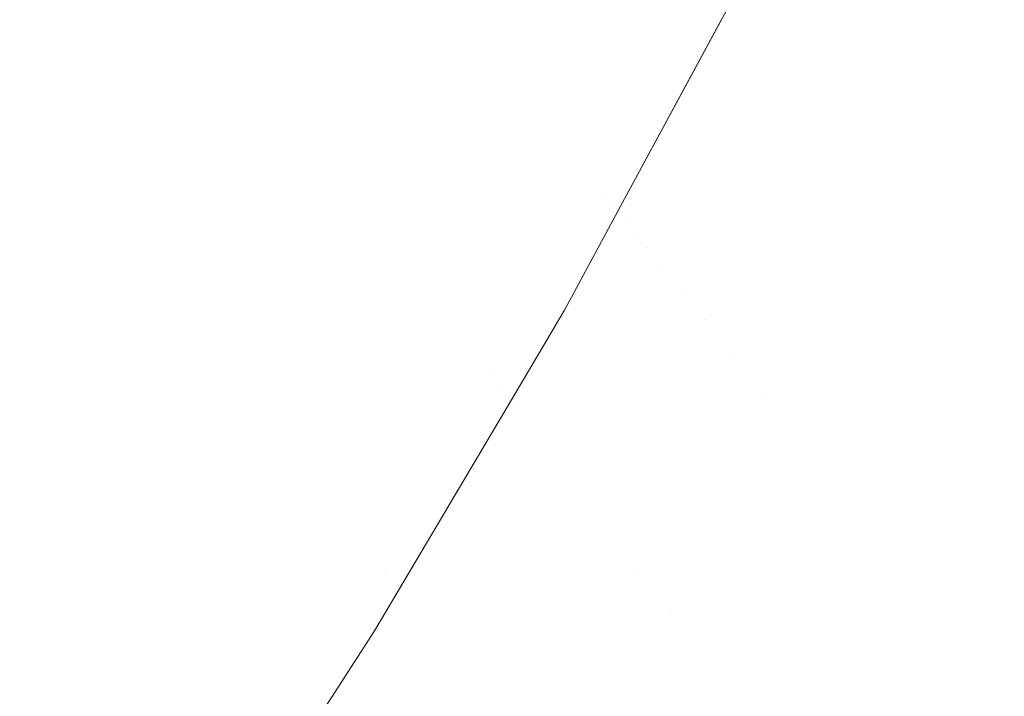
# Model space of a CAD drawing. Header units: centimetres. Extents: x -17.1 to 18.2, y 4.2 to 6.
# Tile 233 of 256: x 6.3155 to 6.3358, y 4.5623 to 4.5762. Entities that reach past the tile are written whole.
import ezdxf

# ---------------------------------------------------------------- set-up
doc = ezdxf.new("R2010")
doc.units = ezdxf.units.CM
doc.header["$LTSCALE"] = 2.54
doc.layers.add('Lucido design-1', color=7, linetype='Continuous')

# ---------------------------------------------------------------- blocks, each defined once
blk = doc.blocks.new('Gruppo-3-1')
at = {"color": 7, "linetype": 'Continuous', "lineweight": 9}
blk.add_3dface([(-17.020308, 5.900212, -2276.22217), (-17.020308, 4.300212, -2276.22217), (18.147234, 4.300212, -2276.22217), (18.147234, 5.900212, -2276.22217)], dxfattribs=at)
for points, invisible_edges in [([(18.147234, 5.900212, -2277.02217), (6.24222, 4.401209, -2277.02217), (6.247738, 4.402007, -2277.02217)], 9), ([(6.24222, 4.401209, -2277.02217), (18.147234, 5.900212, -2277.02217), (18.147234, 4.300212, -2277.02217)], 9), ([(18.147234, 5.900212, -2277.02217), (6.247738, 4.402007, -2277.02217), (6.250767, 4.402575, -2277.02217)], 9), ([(6.250767, 4.402575, -2277.02217), (6.253268, 4.403044, -2277.02217), (18.147234, 5.900212, -2277.02217)], 10), ([(18.147234, 5.900212, -2277.02217), (6.253268, 4.403044, -2277.02217), (6.258817, 4.404324, -2277.02217)], 9), ([(18.147234, 5.900212, -2277.02217), (6.258817, 4.404324, -2277.02217), (6.26439, 4.405856, -2277.02217)], 9), ([(18.147234, 5.900212, -2277.02217), (6.26439, 4.405856, -2277.02217), (6.269994, 4.407647, -2277.02217)], 9), ([(18.147234, 5.900212, -2277.02217), (6.269994, 4.407647, -2277.02217), (6.275634, 4.409711, -2277.02217)], 9), ([(18.147234, 5.900212, -2277.02217), (6.275634, 4.409711, -2277.02217), (6.281313, 4.412058, -2277.02217)], 9), ([(18.147234, 5.900212, -2277.02217), (6.281313, 4.412058, -2277.02217), (6.287038, 4.414703, -2277.02217)], 9), ([(18.147234, 5.900212, -2277.02217), (6.287038, 4.414703, -2277.02217), (6.292811, 4.417664, -2277.02217)], 9), ([(18.147234, 5.900212, -2277.02217), (6.292811, 4.417664, -2277.02217), (6.298004, 4.420601, -2277.02217), (6.298635, 4.420958, -2277.02217)], 9), ([(18.147234, 5.900212, -2277.02217), (6.298635, 4.420958, -2277.02217), (6.304513, 4.424607, -2277.02217)], 9), ([(18.147234, 5.900212, -2277.02217), (6.304513, 4.424607, -2277.02217), (6.310445, 4.428633, -2277.02217)], 9), ([(18.147234, 5.900212, -2277.02217), (6.310445, 4.428633, -2277.02217), (6.316431, 4.433061, -2277.02217)], 9), ([(18.147234, 5.900212, -2277.02217), (6.316431, 4.433061, -2277.02217), (6.319508, 4.435537, -2277.02217), (6.322469, 4.437919, -2277.02217)], 9), ([(18.147234, 5.900212, -2277.02217), (6.322469, 4.437919, -2277.02217), (6.328555, 4.443236, -2277.02217)], 9), ([(18.147234, 5.900212, -2277.02217), (6.328555, 4.443236, -2277.02217), (6.334685, 4.449043, -2277.02217)], 9), ([(18.147234, 5.900212, -2277.02217), (6.334685, 4.449043, -2277.02217), (6.340848, 4.455373, -2277.02217)], 9), ([(6.326777, 4.580031, -2276.687674), (6.324717, 4.576196, -2276.687674), (6.324268, 4.576761, -2276.68536), (6.326318, 4.580578, -2276.68536)], 15), ([(6.337519, 4.580378, -2276.957979), (6.335513, 4.576233, -2276.957979), (6.335124, 4.576673, -2276.956004)], 11), ([(6.335929, 4.575761, -2276.959966), (6.335513, 4.576233, -2276.957979), (6.337519, 4.580378, -2276.957979)], 11), ([(6.319468, 4.576502, -2276.674006), (6.321549, 4.580179, -2276.674006), (6.322155, 4.579416, -2276.676241), (6.320061, 4.575716, -2276.676241)], 15), ([(6.332006, 4.580205, -2276.923745), (6.329973, 4.576218, -2276.923745), (6.330549, 4.577347, -2276.92217)], 11), ([(6.329973, 4.576218, -2276.923745), (6.332006, 4.580205, -2276.923745), (6.332026, 4.580182, -2276.925344), (6.329993, 4.576194, -2276.925344)], 15), ([(6.329993, 4.576194, -2276.925344), (6.332026, 4.580182, -2276.925344), (6.33206, 4.580143, -2276.926967), (6.330026, 4.576154, -2276.926967)], 15), ([(6.317508, 4.579098, -2276.667449), (6.315385, 4.575537, -2276.667449), (6.314689, 4.576508, -2276.665321), (6.316795, 4.580041, -2276.665321)], 15), ([(6.327203, 4.579522, -2276.689995), (6.325135, 4.575671, -2276.689995), (6.324717, 4.576196, -2276.687674), (6.326777, 4.580031, -2276.687674)], 15), ([(6.330026, 4.576154, -2276.926967), (6.33206, 4.580143, -2276.926967), (6.332109, 4.580087, -2276.928615), (6.330075, 4.576097, -2276.928615)], 15), ([(6.330075, 4.576097, -2276.928615), (6.332109, 4.580087, -2276.928615), (6.332174, 4.580014, -2276.930287), (6.330138, 4.576021, -2276.930287)], 15), ([(6.330138, 4.576021, -2276.930287), (6.332174, 4.580014, -2276.930287), (6.332255, 4.579922, -2276.931982), (6.330217, 4.575926, -2276.931982)], 15), ([(6.330217, 4.575926, -2276.931982), (6.332255, 4.579922, -2276.931982), (6.332353, 4.579812, -2276.933702), (6.330313, 4.575812, -2276.933702)], 15), ([(6.330313, 4.575812, -2276.933702), (6.332353, 4.579812, -2276.933702), (6.332468, 4.579681, -2276.935444), (6.330427, 4.575677, -2276.935444)], 15), ([(6.330427, 4.575677, -2276.935444), (6.332468, 4.579681, -2276.935444), (6.332602, 4.57953, -2276.93721), (6.330558, 4.57552, -2276.93721)], 15), ([(6.320061, 4.575716, -2276.676241), (6.322155, 4.579416, -2276.676241), (6.322731, 4.578693, -2276.678496), (6.320624, 4.574971, -2276.678496)], 15), ([(6.327598, 4.579051, -2276.692323), (6.325522, 4.575186, -2276.692323), (6.325135, 4.575671, -2276.689995), (6.327203, 4.579522, -2276.689995)], 15), ([(6.330558, 4.57552, -2276.93721), (6.332602, 4.57953, -2276.93721), (6.332755, 4.579356, -2276.938998), (6.330708, 4.575341, -2276.938998)], 15), ([(6.330708, 4.575341, -2276.938998), (6.332755, 4.579356, -2276.938998), (6.332928, 4.579161, -2276.940809), (6.330877, 4.575139, -2276.940809)], 15), ([(6.330877, 4.575139, -2276.940809), (6.332928, 4.579161, -2276.940809), (6.333121, 4.578941, -2276.942641), (6.331067, 4.574913, -2276.942641)], 15), ([(6.318191, 4.578193, -2276.669608), (6.316052, 4.574606, -2276.669608), (6.315385, 4.575537, -2276.667449), (6.317508, 4.579098, -2276.667449)], 15), ([(6.327961, 4.578618, -2276.694654), (6.325877, 4.574739, -2276.694654), (6.325522, 4.575186, -2276.692323), (6.327598, 4.579051, -2276.692323)], 15), ([(6.331067, 4.574913, -2276.942641), (6.333121, 4.578941, -2276.942641), (6.333336, 4.578698, -2276.944493), (6.331278, 4.574661, -2276.944493)], 15), ([(6.320624, 4.574971, -2276.678496), (6.322731, 4.578693, -2276.678496), (6.323275, 4.57801, -2276.680769), (6.321156, 4.574266, -2276.680769)], 15), ([(6.328292, 4.578223, -2276.696987), (6.326201, 4.574331, -2276.696987), (6.325877, 4.574739, -2276.694654), (6.327961, 4.578618, -2276.694654)], 15), ([(6.331278, 4.574661, -2276.944493), (6.333336, 4.578698, -2276.944493), (6.333574, 4.578429, -2276.946366), (6.331511, 4.574383, -2276.946366)], 15), ([(6.331511, 4.574383, -2276.946366), (6.333574, 4.578429, -2276.946366), (6.333834, 4.578134, -2276.948259), (6.331766, 4.574079, -2276.948259)], 15), ([(6.318844, 4.577327, -2276.671794), (6.316691, 4.573715, -2276.671794), (6.316052, 4.574606, -2276.669608), (6.318191, 4.578193, -2276.669608)], 15), ([(6.328592, 4.577866, -2276.699319), (6.326495, 4.573962, -2276.699319), (6.326201, 4.574331, -2276.696987), (6.328292, 4.578223, -2276.696987)], 15), ([(6.331766, 4.574079, -2276.948259), (6.333834, 4.578134, -2276.948259), (6.334119, 4.577812, -2276.95017), (6.332045, 4.573746, -2276.95017)], 15), ([(6.321658, 4.573603, -2276.683058), (6.321156, 4.574266, -2276.680769), (6.323275, 4.57801, -2276.680769), (6.323787, 4.577366, -2276.683058)], 15), ([(6.328861, 4.577545, -2276.701649), (6.326759, 4.573631, -2276.701649), (6.326495, 4.573962, -2276.699319), (6.328592, 4.577866, -2276.699319)], 15), ([(6.332045, 4.573746, -2276.95017), (6.334119, 4.577812, -2276.95017), (6.334428, 4.577462, -2276.952099), (6.332349, 4.573384, -2276.952099)], 15), ([(6.329099, 4.57726, -2276.703974), (6.326992, 4.573338, -2276.703974), (6.326759, 4.573631, -2276.701649), (6.328861, 4.577545, -2276.701649)], 15), ([(6.319468, 4.576502, -2276.674006), (6.3173, 4.572865, -2276.674006), (6.316691, 4.573715, -2276.671794), (6.318844, 4.577327, -2276.671794)], 15), ([(6.323787, 4.577366, -2276.683058), (6.324268, 4.576761, -2276.68536), (6.322128, 4.57298, -2276.68536), (6.321658, 4.573603, -2276.683058)], 15), ([(6.329973, 4.576218, -2276.923745), (6.327848, 4.572262, -2276.923745), (6.327813, 4.572285, -2276.92217), (6.330549, 4.577347, -2276.92217)], 11), ([(6.330549, 4.577347, -2276.92217), (6.327813, 4.572285, -2276.92217), (6.327813, 4.572285, -2276.72217), (6.329948, 4.576235, -2276.72217)], 10), ([(6.332349, 4.573384, -2276.952099), (6.334428, 4.577462, -2276.952099), (6.334763, 4.577083, -2276.954044), (6.332677, 4.572992, -2276.954044)], 15), ([(6.329307, 4.577012, -2276.706291), (6.327196, 4.573081, -2276.706291), (6.326992, 4.573338, -2276.703974), (6.329099, 4.57726, -2276.703974)], 15), ([(6.329486, 4.576799, -2276.7086), (6.327371, 4.572861, -2276.7086), (6.327196, 4.573081, -2276.706291), (6.329307, 4.577012, -2276.706291)], 15), ([(6.332677, 4.572992, -2276.954044), (6.334763, 4.577083, -2276.954044), (6.335124, 4.576673, -2276.956004), (6.333031, 4.572569, -2276.956004)], 15), ([(6.322568, 4.572398, -2276.687674), (6.322128, 4.57298, -2276.68536), (6.324268, 4.576761, -2276.68536), (6.324717, 4.576196, -2276.687674)], 15), ([(6.329635, 4.57662, -2276.710899), (6.327518, 4.572677, -2276.710899), (6.327371, 4.572861, -2276.7086), (6.329486, 4.576799, -2276.7086)], 15), ([(6.320061, 4.575716, -2276.676241), (6.31788, 4.572056, -2276.676241), (6.3173, 4.572865, -2276.674006), (6.319468, 4.576502, -2276.674006)], 15), ([(6.329756, 4.576476, -2276.713185), (6.327636, 4.572528, -2276.713185), (6.327518, 4.572677, -2276.710899), (6.329635, 4.57662, -2276.710899)], 15), ([(6.333031, 4.572569, -2276.956004), (6.335124, 4.576673, -2276.956004), (6.335513, 4.576233, -2276.957979), (6.333413, 4.572114, -2276.957979)], 15), ([(6.329849, 4.576365, -2276.715456), (6.327727, 4.572414, -2276.715456), (6.327636, 4.572528, -2276.713185), (6.329756, 4.576476, -2276.713185)], 15), ([(6.329915, 4.576287, -2276.717712), (6.327791, 4.572333, -2276.717712), (6.327727, 4.572414, -2276.715456), (6.329849, 4.576365, -2276.715456)], 15), ([(6.324717, 4.576196, -2276.687674), (6.325135, 4.575671, -2276.689995), (6.322977, 4.571856, -2276.689995), (6.322568, 4.572398, -2276.687674)], 15), ([(6.329954, 4.576241, -2276.71995), (6.327829, 4.572285, -2276.71995), (6.327791, 4.572333, -2276.717712), (6.329915, 4.576287, -2276.717712)], 15), ([(6.329948, 4.576235, -2276.72217), (6.327813, 4.572285, -2276.72217), (6.327829, 4.572285, -2276.71995), (6.329954, 4.576241, -2276.71995)], 14), ([(6.329993, 4.576194, -2276.925344), (6.327868, 4.572237, -2276.925344), (6.327848, 4.572262, -2276.923745), (6.329973, 4.576218, -2276.923745)], 15), ([(6.330026, 4.576154, -2276.926967), (6.327901, 4.572196, -2276.926967), (6.327868, 4.572237, -2276.925344), (6.329993, 4.576194, -2276.925344)], 15), ([(6.330075, 4.576097, -2276.928615), (6.327948, 4.572137, -2276.928615), (6.327901, 4.572196, -2276.926967), (6.330026, 4.576154, -2276.926967)], 15), ([(6.330138, 4.576021, -2276.930287), (6.32801, 4.572059, -2276.930287), (6.327948, 4.572137, -2276.928615), (6.330075, 4.576097, -2276.928615)], 15), ([(6.333413, 4.572114, -2276.957979), (6.335513, 4.576233, -2276.957979), (6.335929, 4.575761, -2276.959966), (6.333822, 4.571627, -2276.959966)], 15), ([(6.330217, 4.575926, -2276.931982), (6.328088, 4.571961, -2276.931982), (6.32801, 4.572059, -2276.930287), (6.330138, 4.576021, -2276.930287)], 15), ([(6.330313, 4.575812, -2276.933702), (6.328182, 4.571843, -2276.933702), (6.328088, 4.571961, -2276.931982), (6.330217, 4.575926, -2276.931982)], 15), ([(6.320624, 4.574971, -2276.678496), (6.318429, 4.571289, -2276.678496), (6.31788, 4.572056, -2276.676241), (6.320061, 4.575716, -2276.676241)], 15), ([(6.330427, 4.575677, -2276.935444), (6.328292, 4.571704, -2276.935444), (6.328182, 4.571843, -2276.933702), (6.330313, 4.575812, -2276.933702)], 15), ([(6.333822, 4.571627, -2276.959966), (6.335929, 4.575761, -2276.959966), (6.336375, 4.575256, -2276.961965), (6.334259, 4.571105, -2276.961965)], 15), ([(6.313176, 4.572022, -2276.667449), (6.315385, 4.575537, -2276.667449), (6.316052, 4.574606, -2276.669608), (6.313827, 4.571065, -2276.669608)], 15), ([(6.323355, 4.571356, -2276.692323), (6.322977, 4.571856, -2276.689995), (6.325135, 4.575671, -2276.689995), (6.325522, 4.575186, -2276.692323)], 15), ([(6.330558, 4.57552, -2276.93721), (6.328421, 4.571542, -2276.93721), (6.328292, 4.571704, -2276.935444), (6.330427, 4.575677, -2276.935444)], 15), ([(6.330708, 4.575341, -2276.938998), (6.328568, 4.571357, -2276.938998), (6.328421, 4.571542, -2276.93721), (6.330558, 4.57552, -2276.93721)], 15), ([(6.330877, 4.575139, -2276.940809), (6.328734, 4.571149, -2276.940809), (6.328568, 4.571357, -2276.938998), (6.330708, 4.575341, -2276.938998)], 15), ([(6.325522, 4.575186, -2276.692323), (6.325877, 4.574739, -2276.694654), (6.323702, 4.570896, -2276.694654), (6.323355, 4.571356, -2276.692323)], 15), ([(6.331067, 4.574913, -2276.942641), (6.32892, 4.570915, -2276.942641), (6.328734, 4.571149, -2276.940809), (6.330877, 4.575139, -2276.940809)], 15), ([(6.334259, 4.571105, -2276.961965), (6.336375, 4.575256, -2276.961965), (6.336851, 4.574718, -2276.963974), (6.334725, 4.570549, -2276.963974)], 15), ([(6.321156, 4.574266, -2276.680769), (6.318949, 4.570564, -2276.680769), (6.318429, 4.571289, -2276.678496), (6.320624, 4.574971, -2276.678496)], 15), ([(6.331278, 4.574661, -2276.944493), (6.329127, 4.570655, -2276.944493), (6.32892, 4.570915, -2276.942641), (6.331067, 4.574913, -2276.942641)], 15), ([(6.32402, 4.570475, -2276.696987), (6.323702, 4.570896, -2276.694654), (6.325877, 4.574739, -2276.694654), (6.326201, 4.574331, -2276.696987)], 15), ([(6.334725, 4.570549, -2276.963974), (6.336851, 4.574718, -2276.963974), (6.337357, 4.574145, -2276.96599), (6.335222, 4.569956, -2276.96599)], 15), ([(6.313827, 4.571065, -2276.669608), (6.316052, 4.574606, -2276.669608), (6.316691, 4.573715, -2276.671794), (6.314449, 4.570149, -2276.671794)], 15), ([(6.331511, 4.574383, -2276.946366), (6.329355, 4.570369, -2276.946366), (6.329127, 4.570655, -2276.944493), (6.331278, 4.574661, -2276.944493)], 15), ([(6.319439, 4.569881, -2276.683058), (6.318949, 4.570564, -2276.680769), (6.321156, 4.574266, -2276.680769), (6.321658, 4.573603, -2276.683058)], 15), ([(6.326201, 4.574331, -2276.696987), (6.326495, 4.573962, -2276.699319), (6.324307, 4.570095, -2276.699319), (6.32402, 4.570475, -2276.696987)], 15), ([(6.331766, 4.574079, -2276.948259), (6.329605, 4.570054, -2276.948259), (6.329355, 4.570369, -2276.946366), (6.331511, 4.574383, -2276.946366)], 15), ([(6.332045, 4.573746, -2276.95017), (6.329878, 4.569711, -2276.95017), (6.329605, 4.570054, -2276.948259), (6.331766, 4.574079, -2276.948259)], 15), ([(6.335222, 4.569956, -2276.96599), (6.337357, 4.574145, -2276.96599), (6.337895, 4.573536, -2276.968013), (6.335749, 4.569327, -2276.968013)], 15), ([(6.324565, 4.569754, -2276.701649), (6.324307, 4.570095, -2276.699319), (6.326495, 4.573962, -2276.699319), (6.326759, 4.573631, -2276.701649)], 15), ([(6.314449, 4.570149, -2276.671794), (6.316691, 4.573715, -2276.671794), (6.3173, 4.572865, -2276.674006), (6.315044, 4.569275, -2276.674006)], 15), ([(6.332349, 4.573384, -2276.952099), (6.330175, 4.569337, -2276.952099), (6.329878, 4.569711, -2276.95017), (6.332045, 4.573746, -2276.95017)], 15), ([(6.321658, 4.573603, -2276.683058), (6.322128, 4.57298, -2276.68536), (6.319898, 4.569239, -2276.68536), (6.319439, 4.569881, -2276.683058)], 15), ([(6.326759, 4.573631, -2276.701649), (6.326992, 4.573338, -2276.703974), (6.324793, 4.569451, -2276.703974), (6.324565, 4.569754, -2276.701649)], 15), ([(6.335749, 4.569327, -2276.968013), (6.337895, 4.573536, -2276.968013), (6.338464, 4.572891, -2276.97004), (6.336308, 4.568661, -2276.97004)], 15), ([(6.324993, 4.569187, -2276.706291), (6.324793, 4.569451, -2276.703974), (6.326992, 4.573338, -2276.703974), (6.327196, 4.573081, -2276.706291)], 15), ([(6.332677, 4.572992, -2276.954044), (6.330497, 4.568933, -2276.954044), (6.330175, 4.569337, -2276.952099), (6.332349, 4.573384, -2276.952099)], 15), ([(6.327196, 4.573081, -2276.706291), (6.327371, 4.572861, -2276.7086), (6.325164, 4.56896, -2276.7086), (6.324993, 4.569187, -2276.706291)], 15), ([(6.315044, 4.569275, -2276.674006), (6.3173, 4.572865, -2276.674006), (6.31788, 4.572056, -2276.676241), (6.315609, 4.568443, -2276.676241)], 15), ([(6.320328, 4.56864, -2276.687674), (6.319898, 4.569239, -2276.68536), (6.322128, 4.57298, -2276.68536), (6.322568, 4.572398, -2276.687674)], 15), ([(6.325164, 4.56896, -2276.7086), (6.327371, 4.572861, -2276.7086), (6.327518, 4.572677, -2276.710899)], 11), ([(6.333031, 4.572569, -2276.956004), (6.330844, 4.568497, -2276.956004), (6.330497, 4.568933, -2276.954044), (6.332677, 4.572992, -2276.954044)], 15), ([(6.325423, 4.568617, -2276.713185), (6.325164, 4.56896, -2276.7086), (6.327518, 4.572677, -2276.710899)], 11), ([(6.327518, 4.572677, -2276.710899), (6.327636, 4.572528, -2276.713185), (6.325423, 4.568617, -2276.713185)], 11), ([(6.325423, 4.568617, -2276.713185), (6.327636, 4.572528, -2276.713185), (6.327727, 4.572414, -2276.715456)], 11), ([(6.333413, 4.572114, -2276.957979), (6.331218, 4.568028, -2276.957979), (6.330844, 4.568497, -2276.956004), (6.333031, 4.572569, -2276.956004)], 15), ([(6.322568, 4.572398, -2276.687674), (6.322977, 4.571856, -2276.689995), (6.320727, 4.568083, -2276.689995), (6.320328, 4.56864, -2276.687674)], 15), ([(6.325575, 4.568416, -2276.717712), (6.325423, 4.568617, -2276.713185), (6.327727, 4.572414, -2276.715456)], 11), ([(6.327727, 4.572414, -2276.715456), (6.327791, 4.572333, -2276.717712), (6.325575, 4.568416, -2276.717712)], 11), ([(6.325575, 4.568416, -2276.717712), (6.327791, 4.572333, -2276.717712), (6.327829, 4.572285, -2276.71995)], 11), ([(6.326712, 4.570246, -2276.72217), (6.325575, 4.568416, -2276.717712), (6.327829, 4.572285, -2276.71995)], 11), ([(6.327848, 4.572262, -2276.923745), (6.32565, 4.568317, -2276.925344), (6.326712, 4.570246, -2276.92217)], 11), ([(6.327848, 4.572262, -2276.923745), (6.327868, 4.572237, -2276.925344), (6.32565, 4.568317, -2276.925344)], 11), ([(6.32565, 4.568317, -2276.925344), (6.327868, 4.572237, -2276.925344), (6.327901, 4.572196, -2276.926967)], 11), ([(6.326712, 4.570246, -2276.92217), (6.327813, 4.572285, -2276.92217), (6.327848, 4.572262, -2276.923745)], 10), ([(6.327813, 4.572285, -2276.92217), (6.326712, 4.570246, -2276.92217), (6.326712, 4.570246, -2276.72217), (6.327813, 4.572285, -2276.72217)], 10), ([(6.327829, 4.572285, -2276.71995), (6.327813, 4.572285, -2276.72217), (6.326712, 4.570246, -2276.72217)], 9), ([(6.316145, 4.567654, -2276.678496), (6.315609, 4.568443, -2276.676241), (6.31788, 4.572056, -2276.676241), (6.318429, 4.571289, -2276.678496)], 15), ([(6.327901, 4.572196, -2276.926967), (6.327948, 4.572137, -2276.928615), (6.325728, 4.568213, -2276.928615), (6.32565, 4.568317, -2276.925344)], 15), ([(6.325728, 4.568213, -2276.928615), (6.327948, 4.572137, -2276.928615), (6.32801, 4.572059, -2276.930287)], 11), ([(6.32801, 4.572059, -2276.930287), (6.328088, 4.571961, -2276.931982), (6.325865, 4.568032, -2276.931982), (6.325728, 4.568213, -2276.928615)], 15), ([(6.333822, 4.571627, -2276.959966), (6.331618, 4.567524, -2276.959966), (6.331218, 4.568028, -2276.957979), (6.333413, 4.572114, -2276.957979)], 15), ([(6.321096, 4.567568, -2276.692323), (6.320727, 4.568083, -2276.689995), (6.322977, 4.571856, -2276.689995), (6.323355, 4.571356, -2276.692323)], 15), ([(6.325865, 4.568032, -2276.931982), (6.328088, 4.571961, -2276.931982), (6.328182, 4.571843, -2276.933702)], 11), ([(6.328182, 4.571843, -2276.933702), (6.328292, 4.571704, -2276.935444), (6.326065, 4.567767, -2276.935444), (6.325865, 4.568032, -2276.931982)], 15), ([(6.326065, 4.567767, -2276.935444), (6.328292, 4.571704, -2276.935444), (6.328421, 4.571542, -2276.93721)], 11), ([(6.334259, 4.571105, -2276.961965), (6.332046, 4.566986, -2276.961965), (6.331618, 4.567524, -2276.959966), (6.333822, 4.571627, -2276.959966)], 15), ([(6.328421, 4.571542, -2276.93721), (6.328568, 4.571357, -2276.938998), (6.326335, 4.56741, -2276.938998), (6.326065, 4.567767, -2276.935444)], 15), ([(6.318429, 4.571289, -2276.678496), (6.318949, 4.570564, -2276.680769), (6.316652, 4.566909, -2276.680769), (6.316145, 4.567654, -2276.678496)], 15), ([(6.323355, 4.571356, -2276.692323), (6.323702, 4.570896, -2276.694654), (6.321436, 4.567094, -2276.694654), (6.321096, 4.567568, -2276.692323)], 15), ([(6.326335, 4.56741, -2276.938998), (6.328568, 4.571357, -2276.938998), (6.328734, 4.571149, -2276.940809)], 11), ([(6.328734, 4.571149, -2276.940809), (6.32892, 4.570915, -2276.942641), (6.326679, 4.566954, -2276.942641), (6.326335, 4.56741, -2276.938998)], 15), ([(6.334725, 4.570549, -2276.963974), (6.332503, 4.566412, -2276.963974), (6.332046, 4.566986, -2276.961965), (6.334259, 4.571105, -2276.961965)], 15), ([(6.321746, 4.566662, -2276.696987), (6.321436, 4.567094, -2276.694654), (6.323702, 4.570896, -2276.694654), (6.32402, 4.570475, -2276.696987)], 15), ([(6.326679, 4.566954, -2276.942641), (6.32892, 4.570915, -2276.942641), (6.329127, 4.570655, -2276.944493)], 11), ([(6.329127, 4.570655, -2276.944493), (6.329355, 4.570369, -2276.946366), (6.327104, 4.566391, -2276.946366), (6.326679, 4.566954, -2276.942641)], 15), ([(6.31713, 4.566206, -2276.683058), (6.316652, 4.566909, -2276.680769), (6.318949, 4.570564, -2276.680769), (6.319439, 4.569881, -2276.683058)], 15), ([(6.32402, 4.570475, -2276.696987), (6.324307, 4.570095, -2276.699319), (6.322027, 4.56627, -2276.699319), (6.321746, 4.566662, -2276.696987)], 15), ([(6.335222, 4.569956, -2276.96599), (6.33299, 4.565801, -2276.96599), (6.332503, 4.566412, -2276.963974), (6.334725, 4.570549, -2276.963974)], 15), ([(6.326712, 4.570246, -2276.72217), (6.325598, 4.568366, -2276.72217), (6.325575, 4.568416, -2276.717712)], 10), ([(6.32565, 4.568317, -2276.925344), (6.325598, 4.568366, -2276.92217), (6.326712, 4.570246, -2276.92217)], 9), ([(6.325598, 4.568366, -2276.72217), (6.326712, 4.570246, -2276.72217), (6.326712, 4.570246, -2276.92217), (6.325598, 4.568366, -2276.92217)], 10), ([(6.327104, 4.566391, -2276.946366), (6.329355, 4.570369, -2276.946366), (6.329605, 4.570054, -2276.948259)], 11), ([(6.322278, 4.565919, -2276.701649), (6.322027, 4.56627, -2276.699319), (6.324307, 4.570095, -2276.699319), (6.324565, 4.569754, -2276.701649)], 15), ([(6.329605, 4.570054, -2276.948259), (6.329878, 4.569711, -2276.95017), (6.327616, 4.565713, -2276.95017), (6.327104, 4.566391, -2276.946366)], 15), ([(6.319439, 4.569881, -2276.683058), (6.319898, 4.569239, -2276.68536), (6.317578, 4.565547, -2276.68536), (6.31713, 4.566206, -2276.683058)], 15), ([(6.335749, 4.569327, -2276.968013), (6.333506, 4.565152, -2276.968013), (6.33299, 4.565801, -2276.96599), (6.335222, 4.569956, -2276.96599)], 15), ([(6.324565, 4.569754, -2276.701649), (6.324793, 4.569451, -2276.703974), (6.322501, 4.565607, -2276.703974), (6.322278, 4.565919, -2276.701649)], 15), ([(6.327616, 4.565713, -2276.95017), (6.329878, 4.569711, -2276.95017), (6.330175, 4.569337, -2276.952099)], 11), ([(6.322696, 4.565335, -2276.706291), (6.322501, 4.565607, -2276.703974), (6.324793, 4.569451, -2276.703974), (6.324993, 4.569187, -2276.706291)], 15), ([(6.315609, 4.568443, -2276.676241), (6.313249, 4.564882, -2276.676241), (6.312699, 4.565736, -2276.674006), (6.315044, 4.569275, -2276.674006)], 15), ([(6.317997, 4.564931, -2276.687674), (6.317578, 4.565547, -2276.68536), (6.319898, 4.569239, -2276.68536), (6.320328, 4.56864, -2276.687674)], 15), ([(6.328222, 4.564912, -2276.954044), (6.327616, 4.565713, -2276.95017), (6.330175, 4.569337, -2276.952099)], 11), ([(6.330175, 4.569337, -2276.952099), (6.330497, 4.568933, -2276.954044), (6.328222, 4.564912, -2276.954044)], 11), ([(6.336308, 4.568661, -2276.97004), (6.334053, 4.564464, -2276.97004), (6.333506, 4.565152, -2276.968013), (6.335749, 4.569327, -2276.968013)], 15), ([(6.324993, 4.569187, -2276.706291), (6.325164, 4.56896, -2276.7086), (6.322864, 4.565102, -2276.7086), (6.322696, 4.565335, -2276.706291)], 15), ([(6.323003, 4.564907, -2276.710899), (6.322864, 4.565102, -2276.7086), (6.325164, 4.56896, -2276.7086)], 11), ([(6.325164, 4.56896, -2276.7086), (6.325423, 4.568617, -2276.713185), (6.323003, 4.564907, -2276.710899)], 11), ([(6.328222, 4.564912, -2276.954044), (6.330497, 4.568933, -2276.954044), (6.330844, 4.568497, -2276.956004)], 11), ([(6.320328, 4.56864, -2276.687674), (6.320727, 4.568083, -2276.689995), (6.318386, 4.564358, -2276.689995), (6.317997, 4.564931, -2276.687674)], 15), ([(6.325423, 4.568617, -2276.713185), (6.323117, 4.564749, -2276.713185), (6.323003, 4.564907, -2276.710899)], 11), ([(6.325575, 4.568416, -2276.717712), (6.323265, 4.564542, -2276.717712), (6.323117, 4.564749, -2276.713185), (6.325423, 4.568617, -2276.713185)], 15), ([(6.336899, 4.567956, -2276.972069), (6.334632, 4.563736, -2276.972069), (6.334053, 4.564464, -2276.97004), (6.336308, 4.568661, -2276.97004)], 15), ([(6.313771, 4.564072, -2276.678496), (6.313249, 4.564882, -2276.676241), (6.315609, 4.568443, -2276.676241), (6.316145, 4.567654, -2276.678496)], 15), ([(6.325598, 4.568366, -2276.72217), (6.323299, 4.564483, -2276.72217), (6.323265, 4.564542, -2276.717712), (6.325575, 4.568416, -2276.717712)], 14), ([(6.328927, 4.563978, -2276.957979), (6.328222, 4.564912, -2276.954044), (6.330844, 4.568497, -2276.956004)], 11), ([(6.330844, 4.568497, -2276.956004), (6.331218, 4.568028, -2276.957979), (6.328927, 4.563978, -2276.957979)], 11), ([(6.32565, 4.568317, -2276.925344), (6.323338, 4.56444, -2276.925344), (6.322795, 4.563633, -2276.92217), (6.325598, 4.568366, -2276.92217)], 11), ([(6.323299, 4.564483, -2276.72217), (6.325598, 4.568366, -2276.72217), (6.325598, 4.568366, -2276.92217), (6.322795, 4.563633, -2276.92217)], 10), ([(6.325728, 4.568213, -2276.928615), (6.323415, 4.564333, -2276.928615), (6.323338, 4.56444, -2276.925344), (6.32565, 4.568317, -2276.925344)], 15), ([(6.325865, 4.568032, -2276.931982), (6.323548, 4.564147, -2276.931982), (6.323415, 4.564333, -2276.928615), (6.325728, 4.568213, -2276.928615)], 15), ([(6.318746, 4.563828, -2276.692323), (6.318386, 4.564358, -2276.689995), (6.320727, 4.568083, -2276.689995), (6.321096, 4.567568, -2276.692323)], 15), ([(6.326065, 4.567767, -2276.935444), (6.323744, 4.563874, -2276.935444), (6.323548, 4.564147, -2276.931982), (6.325865, 4.568032, -2276.931982)], 15), ([(6.329318, 4.56346, -2276.959966), (6.328927, 4.563978, -2276.957979), (6.331218, 4.568028, -2276.957979), (6.331618, 4.567524, -2276.959966)], 15), ([(6.337523, 4.567212, -2276.974099), (6.335244, 4.562968, -2276.974099), (6.334632, 4.563736, -2276.972069), (6.336899, 4.567956, -2276.972069)], 15), ([(6.316145, 4.567654, -2276.678496), (6.316652, 4.566909, -2276.680769), (6.314265, 4.563306, -2276.680769), (6.313771, 4.564072, -2276.678496)], 15), ([(6.321096, 4.567568, -2276.692323), (6.321436, 4.567094, -2276.694654), (6.319077, 4.563341, -2276.694654), (6.318746, 4.563828, -2276.692323)], 15), ([(6.326335, 4.56741, -2276.938998), (6.324007, 4.563506, -2276.938998), (6.323744, 4.563874, -2276.935444), (6.326065, 4.567767, -2276.935444)], 15), ([(6.326679, 4.566954, -2276.942641), (6.324343, 4.563037, -2276.942641), (6.324007, 4.563506, -2276.938998), (6.326335, 4.56741, -2276.938998)], 15), ([(6.331618, 4.567524, -2276.959966), (6.332046, 4.566986, -2276.961965), (6.329737, 4.562905, -2276.961965), (6.329318, 4.56346, -2276.959966)], 15), ([(6.33818, 4.566427, -2276.976126), (6.335888, 4.562159, -2276.976126), (6.335244, 4.562968, -2276.974099), (6.337523, 4.567212, -2276.974099)], 15), ([(6.31938, 4.562896, -2276.696987), (6.319077, 4.563341, -2276.694654), (6.321436, 4.567094, -2276.694654), (6.321746, 4.566662, -2276.696987)], 15), ([(6.329737, 4.562905, -2276.961965), (6.332046, 4.566986, -2276.961965), (6.332503, 4.566412, -2276.963974), (6.330184, 4.562313, -2276.963974)], 15), ([(6.31473, 4.562585, -2276.683058), (6.314265, 4.563306, -2276.680769), (6.316652, 4.566909, -2276.680769), (6.31713, 4.566206, -2276.683058)], 15), ([(6.327104, 4.566391, -2276.946366), (6.324759, 4.562458, -2276.946366), (6.324343, 4.563037, -2276.942641), (6.326679, 4.566954, -2276.942641)], 15), ([(6.321746, 4.566662, -2276.696987), (6.322027, 4.56627, -2276.699319), (6.319653, 4.562493, -2276.699319), (6.31938, 4.562896, -2276.696987)], 15), ([(6.327616, 4.565713, -2276.95017), (6.325259, 4.56176, -2276.95017), (6.324759, 4.562458, -2276.946366), (6.327104, 4.566391, -2276.946366)], 15), ([(6.330184, 4.562313, -2276.963974), (6.332503, 4.566412, -2276.963974), (6.33299, 4.565801, -2276.96599), (6.33066, 4.561683, -2276.96599)], 15), ([(6.31713, 4.566206, -2276.683058), (6.317578, 4.565547, -2276.68536), (6.315166, 4.561908, -2276.68536), (6.31473, 4.562585, -2276.683058)], 15), ([(6.319899, 4.562132, -2276.701649), (6.319653, 4.562493, -2276.699319), (6.322027, 4.56627, -2276.699319), (6.322278, 4.565919, -2276.701649)], 15), ([(6.322278, 4.565919, -2276.701649), (6.322501, 4.565607, -2276.703974), (6.320116, 4.561812, -2276.703974), (6.319899, 4.562132, -2276.701649)], 15), ([(6.33066, 4.561683, -2276.96599), (6.33299, 4.565801, -2276.96599), (6.333506, 4.565152, -2276.968013), (6.331165, 4.561014, -2276.968013)], 15), ([(6.315574, 4.561275, -2276.687674), (6.315166, 4.561908, -2276.68536), (6.317578, 4.565547, -2276.68536), (6.317997, 4.564931, -2276.687674)], 15), ([(6.320307, 4.561533, -2276.706291), (6.320116, 4.561812, -2276.703974), (6.322501, 4.565607, -2276.703974), (6.322696, 4.565335, -2276.706291)], 15), ([(6.328222, 4.564912, -2276.954044), (6.32585, 4.560934, -2276.954044), (6.325259, 4.56176, -2276.95017), (6.327616, 4.565713, -2276.95017)], 15), ([(6.322696, 4.565335, -2276.706291), (6.322864, 4.565102, -2276.7086), (6.32047, 4.561293, -2276.7086), (6.320307, 4.561533, -2276.706291)], 15), ([(6.331165, 4.561014, -2276.968013), (6.333506, 4.565152, -2276.968013), (6.334053, 4.564464, -2276.97004), (6.331701, 4.560306, -2276.97004)], 15), ([(6.317997, 4.564931, -2276.687674), (6.318386, 4.564358, -2276.689995), (6.315953, 4.560687, -2276.689995), (6.315574, 4.561275, -2276.687674)], 15), ([(6.320606, 4.561092, -2276.710899), (6.32047, 4.561293, -2276.7086), (6.322864, 4.565102, -2276.7086), (6.323003, 4.564907, -2276.710899)], 15), ([(6.323003, 4.564907, -2276.710899), (6.323117, 4.564749, -2276.713185), (6.320717, 4.56093, -2276.713185), (6.320606, 4.561092, -2276.710899)], 15), ([(6.320717, 4.56093, -2276.713185), (6.323117, 4.564749, -2276.713185), (6.323265, 4.564542, -2276.717712), (6.320861, 4.560717, -2276.717712)], 15), ([(6.328927, 4.563978, -2276.957979), (6.326539, 4.559974, -2276.957979), (6.32585, 4.560934, -2276.954044), (6.328222, 4.564912, -2276.954044)], 15), ([(6.320861, 4.560717, -2276.717712), (6.323265, 4.564542, -2276.717712), (6.322795, 4.563633, -2276.72217)], 11), ([(6.323265, 4.564542, -2276.717712), (6.323299, 4.564483, -2276.72217), (6.322795, 4.563633, -2276.72217)], 9), ([(6.316304, 4.560143, -2276.692323), (6.315953, 4.560687, -2276.689995), (6.318386, 4.564358, -2276.689995), (6.318746, 4.563828, -2276.692323)], 15), ([(6.320932, 4.560612, -2276.925344), (6.323338, 4.56444, -2276.925344), (6.323415, 4.564333, -2276.928615), (6.321007, 4.560502, -2276.928615)], 15), ([(6.322795, 4.563633, -2276.92217), (6.323338, 4.56444, -2276.925344), (6.320932, 4.560612, -2276.925344)], 11), ([(6.321007, 4.560502, -2276.928615), (6.323415, 4.564333, -2276.928615), (6.323548, 4.564147, -2276.931982), (6.321137, 4.56031, -2276.931982)], 15), ([(6.322795, 4.563633, -2276.92217), (6.322795, 4.563633, -2276.72217), (6.323299, 4.564483, -2276.72217)], 9), ([(6.331701, 4.560306, -2276.97004), (6.334053, 4.564464, -2276.97004), (6.334632, 4.563736, -2276.972069), (6.332267, 4.559556, -2276.972069)], 15), ([(6.321137, 4.56031, -2276.931982), (6.323548, 4.564147, -2276.931982), (6.323744, 4.563874, -2276.935444), (6.321328, 4.56003, -2276.935444)], 15), ([(6.326922, 4.55944, -2276.959966), (6.326539, 4.559974, -2276.957979), (6.328927, 4.563978, -2276.957979), (6.329318, 4.56346, -2276.959966)], 15), ([(6.318746, 4.563828, -2276.692323), (6.319077, 4.563341, -2276.694654), (6.316626, 4.559642, -2276.694654), (6.316304, 4.560143, -2276.692323)], 15), ([(6.321328, 4.56003, -2276.935444), (6.323744, 4.563874, -2276.935444), (6.324007, 4.563506, -2276.938998), (6.321585, 4.559652, -2276.938998)], 15), ([(6.332267, 4.559556, -2276.972069), (6.334632, 4.563736, -2276.972069), (6.335244, 4.562968, -2276.974099), (6.332865, 4.558764, -2276.974099)], 15), ([(6.322795, 4.563633, -2276.72217), (6.320878, 4.560667, -2276.72217), (6.320861, 4.560717, -2276.717712)], 10), ([(6.320932, 4.560612, -2276.925344), (6.320878, 4.560667, -2276.92217), (6.322795, 4.563633, -2276.92217)], 9), ([(6.320878, 4.560667, -2276.72217), (6.322795, 4.563633, -2276.72217), (6.322795, 4.563633, -2276.92217), (6.320878, 4.560667, -2276.92217)], 10), ([(6.321585, 4.559652, -2276.938998), (6.324007, 4.563506, -2276.938998), (6.324343, 4.563037, -2276.942641), (6.321913, 4.559169, -2276.942641)], 15), ([(6.316921, 4.559186, -2276.696987), (6.316626, 4.559642, -2276.694654), (6.319077, 4.563341, -2276.694654), (6.31938, 4.562896, -2276.696987)], 15), ([(6.329318, 4.56346, -2276.959966), (6.329737, 4.562905, -2276.961965), (6.327331, 4.558869, -2276.961965), (6.326922, 4.55944, -2276.959966)], 15), ([(6.31938, 4.562896, -2276.696987), (6.319653, 4.562493, -2276.699319), (6.317187, 4.558772, -2276.699319), (6.316921, 4.559186, -2276.696987)], 15), ([(6.321913, 4.559169, -2276.942641), (6.324343, 4.563037, -2276.942641), (6.324759, 4.562458, -2276.946366), (6.322318, 4.558574, -2276.946366)], 15), ([(6.330184, 4.562313, -2276.963974), (6.327767, 4.55826, -2276.963974), (6.327331, 4.558869, -2276.961965), (6.329737, 4.562905, -2276.961965)], 15), ([(6.332865, 4.558764, -2276.974099), (6.335244, 4.562968, -2276.974099), (6.335888, 4.562159, -2276.976126), (6.333495, 4.55793, -2276.976126)], 15), ([(6.317426, 4.558401, -2276.701649), (6.317187, 4.558772, -2276.699319), (6.319653, 4.562493, -2276.699319), (6.319899, 4.562132, -2276.701649)], 15), ([(6.322318, 4.558574, -2276.946366), (6.324759, 4.562458, -2276.946366), (6.325259, 4.56176, -2276.95017), (6.322806, 4.557856, -2276.95017)], 15), ([(6.33066, 4.561683, -2276.96599), (6.328232, 4.557611, -2276.96599), (6.327767, 4.55826, -2276.963974), (6.330184, 4.562313, -2276.963974)], 15)]:
    blk.add_3dface(points, dxfattribs=dict(at, invisible_edges=invisible_edges))
blk = doc.blocks.new('Gruppo-4-1')
at = {"color": 7}
blk.add_blockref('Gruppo-3-1', (0, 0), dxfattribs=at)

msp = doc.modelspace()

# ---------------------------------------------------------------- block references
at = {"layer": 'Lucido design-1', "color": 7}
msp.add_blockref('Gruppo-4-1', (0, 0), dxfattribs=at)

doc.saveas('drawing.dxf')
